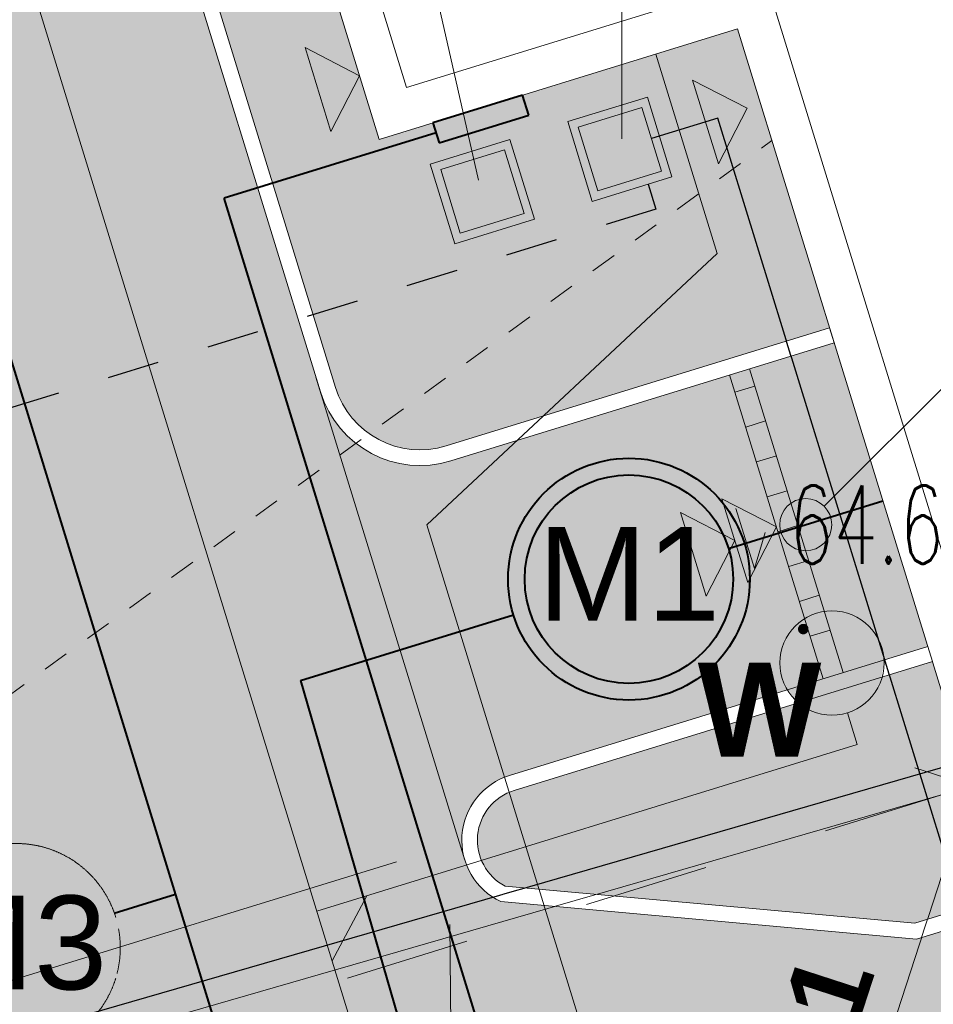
# Model space of a CAD drawing. Header units: millimetres. Extents: x 6487905018 to 6488192500, y 5882180700 to 5882375224.
# Tile 45 of 256: x 6487992590 to 6488001358, y 5882232300 to 5882241746. Entities that reach past the tile are written whole.
import ezdxf
from ezdxf.xclip import XClip

# ---------------------------------------------------------------- set-up
doc = ezdxf.new("R2010")
doc.units = ezdxf.units.MM
doc.header["$MEASUREMENT"] = 0
doc.header["$XCLIPFRAME"] = 2
for name, pattern in [('2X1', [1000, 500, -500]), ('Przerywana', [2400, 1200, -1200]), ('Przerywana KRÓTKA', [500, 250, -250]), ('Wipeout_Contour', [1000, 0, -1000])]:
    doc.linetypes.add(name, pattern=pattern)
for name, color, linetype, lineweight in [('0 DROGI_Nr_pióra__14', 254, 'Continuous', 5), ('0 DROGI_Nr_pióra__177', 21, 'Continuous', 5), ('0 krawęrznik_Nr_pióra__1', 7, 'Continuous', 0), ('0 spadki podłużne_Nr_pióra__1', 7, 'Continuous', 0), ('0 spadki podłużne_Nr_pióra__222', 7, 'Continuous', 20), ('0 wpusty_Nr_pióra__255', 92, 'Continuous', 13), ('2D - Ogólne_Nr_pióra__7', 7, 'Continuous', 5), ('IE_Nr_pióra__1', 7, 'Continuous', 0), ('IE_Nr_pióra__114', 12, 'Continuous', 30), ('KD_Nr_pióra__255', 92, 'Continuous', 13), ('KS_Nr_pióra__106', 161, 'Continuous', 20), ('KS_Nr_pióra__66', 32, 'Continuous', 40), ('LEGENDA_Nr_pióra__255', 92, 'Continuous', 13), ('LINIA ZABUDOWY_Nr_pióra__1', 7, 'Continuous', 0), ('LINIA ZABUDOWY_Nr_pióra__103', 30, 'Continuous', 30), ('linie plan_Nr_pióra__191', 255, 'Continuous', 20), ('linie plan_Nr_pióra__251', 98, 'Continuous', 20), ('Linie PT_Nr_pióra__20', 2, 'Continuous', 40), ('OPIS PLAN_Nr_pióra__1', 7, 'Continuous', 0), ('OPIS PLAN_Nr_pióra__7', 7, 'Continuous', 5), ('teren zielony_Nr_pióra__157', 93, 'Continuous', 0), ('Woda_Nr_pióra__106', 161, 'Continuous', 20), ('Woda_Nr_pióra__108', 5, 'Continuous', 13), ('Wymiarowanie_Nr_pióra__1', 7, 'Continuous', 0), ('Zamość 06.10._2_0_Nr_pióra__7', 7, 'Continuous', 5), ('Zamość 06.10._2_opis_h_Nr_pióra__7', 7, 'Continuous', 5), ('ściany nośne_Nr_pióra__1', 7, 'Continuous', 0)]:
    doc.layers.add(name, color=color, linetype=linetype, lineweight=lineweight)
for name, color, linetype in [('0 krawęrznik', 7, 'Continuous'), ('Mapa cyfrowa', 7, 'Continuous'), ('Wymiarowanie', 7, 'Continuous'), ('Zamość 06.10._2_Mapa cyfrowa', 7, 'Continuous')]:
    doc.layers.add(name, color=color, linetype=linetype)
doc.styles.add('GENERATED_STYLE_1', font='Simplex.shx')
doc.styles.add('GENERATED_STYLE_2', font='txt')
doc.styles.add('GENERATED_STYLE_6', font='txt')
doc.linetypes.add('Linia zabudowy', pattern='A,0,[6,PZT Orlen Zamość.pdf1.Shx,S=19.84127,R=0,X=0,Y=0],-2500,0', length=2500)
doc.dimstyles.new('GENERATED_STYLE__1', dxfattribs={"dimtxt": 750, "dimasz": 570, "dimexe": 0.18, "dimexo": 0, "dimgap": 0.09, "dimtad": 1, "dimlfac": 0.001, "dimzin": 0, "dimdsep": 46, "dimtxsty": 'GENERATED_STYLE_2', "dimblk": 'ARROWHEAD_11', "dimblk1": 'ARROWHEAD_11', "dimblk2": 'ARROWHEAD_11', "dimcen": 0.09, "dimclrd": 7, "dimclre": 7, "dimclrt": 7, "dimazin": 0, "dimtfac": 1, "dimtdec": 4, "dimtmove": 2, "dimatfit": 3, "dimfxl": 0, "dimtolj": 1, "dimtzin": 0, "dimarcsym": 0})
doc.dimstyles.new('GENERATED_STYLE__4', dxfattribs={"dimtxt": 1000, "dimasz": 570, "dimexe": 0.18, "dimexo": 0, "dimgap": 0.09, "dimtad": 1, "dimlfac": 0.001, "dimzin": 0, "dimdsep": 46, "dimtxsty": 'GENERATED_STYLE_2', "dimblk": 'ARROWHEAD_11', "dimblk1": 'ARROWHEAD_11', "dimblk2": 'ARROWHEAD_11', "dimcen": 0.09, "dimclrd": 7, "dimclre": 7, "dimclrt": 7, "dimazin": 0, "dimtfac": 1, "dimtdec": 4, "dimtmove": 0, "dimatfit": 3, "dimfxl": 0, "dimtolj": 1, "dimtzin": 0, "dimarcsym": 0})
doc.dimstyles.new('GENERATED_STYLE__6', dxfattribs={"dimtxt": 649.999976, "dimasz": 570, "dimexe": 0.18, "dimexo": 0, "dimgap": 0.09, "dimtad": 1, "dimlfac": 0.001, "dimzin": 0, "dimdsep": 46, "dimtxsty": 'GENERATED_STYLE_2', "dimblk": 'ARROWHEAD_11', "dimblk1": 'ARROWHEAD_11', "dimblk2": 'ARROWHEAD_11', "dimcen": 0.09, "dimclrd": 7, "dimclre": 7, "dimclrt": 7, "dimazin": 0, "dimtfac": 1, "dimtdec": 4, "dimtmove": 0, "dimatfit": 3, "dimfxl": 0, "dimtolj": 1, "dimtzin": 0, "dimarcsym": 0})

# ---------------------------------------------------------------- blocks, each defined once
blk = doc.blocks.new('Rysunek_1_2')
at = {"color": 254, "linetype": 'Wipeout_Contour', "lineweight": 0, "ltscale": 70061284114.24681}
blk.add_wipeout([(6487915525.867126, 5882181505.900702), (6488146644.289524, 5882181505.900702), (6488146644.289524, 5882373115.540435), (6488107628.768834, 5882373115.540435), (6488107628.768834, 5882320263.490532), (6488101226.436201, 5882320263.490532), (6488101226.436201, 5882373115.540435), (6487915525.867126, 5882373115.540435)], dxfattribs=at).dxf.layer = 'Zamość 06.10._2_Mapa cyfrowa'
at = {"layer": 'Zamość 06.10._2_0_Nr_pióra__7', "linetype": 'Continuous'}
blk.add_hatch(color=256, dxfattribs=at).paths.add_polyline_path([(6488000110.000001, 5882235854.723075, 1), (6488000110.000001, 5882235945.276926, 1)])
blk.add_line((6488000110.000001, 5882235900.000001), (6488000110.05, 5882235900.000001), dxfattribs=at)
blk.add_circle((6488000110.000001, 5882235900.000001), 45.276926, dxfattribs=at)
at = {"layer": 'Zamość 06.10._2_opis_h_Nr_pióra__7', "linetype": 'Continuous', "insert": (6487999974.285712, 5882237276.424997), "char_height": 750, "attachment_point": 1, "style": 'GENERATED_STYLE_1'}
blk.add_mtext('\\A1;{\\W0.660000x;\\FSimplex.shx;64.6}', dxfattribs=at)
blk = doc.blocks.new('*D19', base_point=(6488045394.921593, 5882250647.102998))
at = {"layer": 'Wymiarowanie_Nr_pióra__1', "linetype": 'Continuous'}
for points in [[(6487958699.335655, 5882239678.223432), (6487958687.917585, 5882239735.625947), (6487958655.401672, 5882239784.289449), (6487958606.73817, 5882239816.805362), (6487958549.335655, 5882239828.223432), (6487958491.933141, 5882239816.805362), (6487958443.269638, 5882239784.289449), (6487958410.753725, 5882239735.625947), (6487958399.335655, 5882239678.223432), (6487958410.753725, 5882239620.820917), (6487958443.269638, 5882239572.157414), (6487958491.933141, 5882239539.641502), (6487958549.335655, 5882239528.223432), (6487958606.73817, 5882239539.641502), (6487958655.401672, 5882239572.157414), (6487958687.917585, 5882239620.820917)], [(6487963928.514582, 5882222705.573085), (6487963917.096512, 5882222762.9756), (6487963884.580599, 5882222811.639102), (6487963835.917097, 5882222844.155015), (6487963778.514582, 5882222855.573085), (6487963721.112067, 5882222844.155015), (6487963672.448565, 5882222811.639102), (6487963639.932652, 5882222762.9756), (6487963628.514582, 5882222705.573085), (6487963639.932652, 5882222648.17057), (6487963672.448565, 5882222599.507068), (6487963721.112067, 5882222566.991156), (6487963778.514582, 5882222555.573085), (6487963835.917097, 5882222566.991156), (6487963884.580599, 5882222599.507068), (6487963917.096512, 5882222648.17057)]]:
    blk.add_hatch(color=256, dxfattribs=at).paths.add_polyline_path(points)
for p, q in [((6487958461.00459, 5882239964.92471), (6487958505.170123, 5882239821.574071)), ((6487958692.686295, 5882239722.388965), (6487959086.900552, 5882239843.844179)), ((6487958011.770759, 5882239512.602685), (6487958405.985016, 5882239634.057899)), ((6487958593.501188, 5882239534.872793), (6487963734.34905, 5882222848.923724))]:
    blk.add_line(p, q, dxfattribs=at)
for centre in [(6487958549.335655, 5882239678.223432), (6487963778.514582, 5882222705.573085)]:
    blk.add_circle(centre, 150, dxfattribs=at)
at = {"layer": 'Wymiarowanie_Nr_pióra__1', "insert": (6487960851.656145, 5882232884.710564), "char_height": 1000, "attachment_point": 7, "rotation": 287.1237735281, "style": 'GENERATED_STYLE_2'}
blk.add_mtext('\\A1;{\\fArial|b1|i0|c238|p38;17,76}', dxfattribs=at)
blk = doc.blocks.new('ARROWHEAD_11')
at = {"color": 0, "linetype": 'Continuous', "lineweight": 0}
blk.add_line((0, 0), (-1, 0), dxfattribs=at)
at = {"color": 0, "linetype": 'Continuous', "lineweight": 0, "const_width": 0.25, "flags": 128}
blk.add_lwpolyline([(-0.125, 0, 1), (0.125, 0, 1)], format="xyb", close=True, dxfattribs=at)
blk = doc.blocks.new('*D20', base_point=(6488045394.921593, 5882250647.102998))
at = {"layer": 'Wymiarowanie_Nr_pióra__1', "linetype": 'Continuous'}
for points in [[(6487963928.514582, 5882222705.573085), (6487963917.096512, 5882222762.9756), (6487963884.580599, 5882222811.639102), (6487963835.917097, 5882222844.155015), (6487963778.514582, 5882222855.573085), (6487963721.112067, 5882222844.155015), (6487963672.448565, 5882222811.639102), (6487963639.932652, 5882222762.9756), (6487963628.514582, 5882222705.573085), (6487963639.932652, 5882222648.17057), (6487963672.448565, 5882222599.507068), (6487963721.112067, 5882222566.991156), (6487963778.514582, 5882222555.573085), (6487963835.917097, 5882222566.991156), (6487963884.580599, 5882222599.507068), (6487963917.096512, 5882222648.17057)], [(6487969817.707458, 5882203590.677052), (6487969806.289389, 5882203648.079567), (6487969773.773476, 5882203696.74307), (6487969725.109974, 5882203729.258982), (6487969667.707458, 5882203740.677052), (6487969610.304944, 5882203729.258982), (6487969561.641441, 5882203696.74307), (6487969529.125529, 5882203648.079567), (6487969517.707458, 5882203590.677052), (6487969529.125529, 5882203533.274537), (6487969561.641441, 5882203484.611035), (6487969610.304944, 5882203452.095122), (6487969667.707458, 5882203440.677052), (6487969725.109974, 5882203452.095122), (6487969773.773476, 5882203484.611035), (6487969806.289389, 5882203533.274537)]]:
    blk.add_hatch(color=256, dxfattribs=at).paths.add_polyline_path(points)
for p, q in [((6487963921.865221, 5882222749.738618), (6487964316.079478, 5882222871.193832)), ((6487963240.949685, 5882222539.952338), (6487963635.163943, 5882222661.407553)), ((6487963822.680115, 5882222562.222445), (6487969623.541926, 5882203734.027691)), ((6487969811.058098, 5882203634.842585), (6487970205.272355, 5882203756.297799)), ((6487969130.142562, 5882203425.056305), (6487969524.356819, 5882203546.511519)), ((6487969711.872992, 5882203447.326413), (6487969756.038524, 5882203303.975774))]:
    blk.add_line(p, q, dxfattribs=at)
blk.add_circle((6487969667.707458, 5882203590.677052), 150, dxfattribs=at)
at = {"layer": 'Wymiarowanie_Nr_pióra__1', "insert": (6487966410.842047, 5882214840.937373), "char_height": 1000, "attachment_point": 7, "rotation": 287.1237735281, "style": 'GENERATED_STYLE_2'}
blk.add_mtext('\\A1;{\\fArial|b1|i0|c238|p38;20,00}', dxfattribs=at)
blk = doc.blocks.new('*D43', base_point=(6488045394.921593, 5882250647.102998))
at = {"layer": 'Wymiarowanie_Nr_pióra__1', "linetype": 'Continuous'}
for points in [[(6487989013.874076, 5882233243.639154), (6487989002.456005, 5882233301.041669), (6487988969.940093, 5882233349.705172), (6487988921.27659, 5882233382.221084), (6487988863.874076, 5882233393.639154), (6487988806.47156, 5882233382.221084), (6487988757.808058, 5882233349.705172), (6487988725.292146, 5882233301.041669), (6487988713.874076, 5882233243.639154), (6487988725.292146, 5882233186.236639), (6487988757.808058, 5882233137.573137), (6487988806.47156, 5882233105.057224), (6487988863.874076, 5882233093.639154), (6487988921.27659, 5882233105.057224), (6487988969.940093, 5882233137.573137), (6487989002.456005, 5882233186.236639)], [(6487994755.919525, 5882214606.348096), (6487994744.501455, 5882214663.75061), (6487994711.985542, 5882214712.414113), (6487994663.322041, 5882214744.930026), (6487994605.919525, 5882214756.348096), (6487994548.517011, 5882214744.930026), (6487994499.853508, 5882214712.414113), (6487994467.337596, 5882214663.75061), (6487994455.919525, 5882214606.348096), (6487994467.337596, 5882214548.94558), (6487994499.853508, 5882214500.282079), (6487994548.517011, 5882214467.766166), (6487994605.919525, 5882214456.348096), (6487994663.322041, 5882214467.766166), (6487994711.985542, 5882214500.282079), (6487994744.501455, 5882214548.94558)]]:
    blk.add_hatch(color=256, dxfattribs=at).paths.add_polyline_path(points)
for p, q in [((6487988908.039608, 5882233100.288515), (6487994561.753993, 5882214749.698735)), ((6487994749.270164, 5882214650.513628), (6487995143.484422, 5882214771.968843)), ((6487994068.354629, 5882214440.727348), (6487994462.568887, 5882214562.182563)), ((6487994650.085058, 5882214462.997457), (6487994694.25059, 5882214319.646817))]:
    blk.add_line(p, q, dxfattribs=at)
blk.add_circle((6487994605.919525, 5882214606.348096), 150, dxfattribs=at)
at = {"layer": 'Wymiarowanie_Nr_pióra__1', "insert": (6487991531.921993, 5882225025.321525), "char_height": 649.99997616, "attachment_point": 7, "rotation": 287.1237735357, "style": 'GENERATED_STYLE_2'}
blk.add_mtext('\\A1;{\\fArial|b1|i0|c238|p38;19,50}', dxfattribs=at)
blk = doc.blocks.new('*D86', base_point=(6488045394.921593, 5882250647.102998))
at = {"layer": 'Wymiarowanie_Nr_pióra__1', "linetype": 'Continuous'}
for points in [[(6488001867.266423, 5882234394.290968), (6488001855.848353, 5882234451.693483), (6488001823.33244, 5882234500.356985), (6488001774.668938, 5882234532.872898), (6488001717.266423, 5882234544.290968), (6488001659.863908, 5882234532.872898), (6488001611.200406, 5882234500.356985), (6488001578.684493, 5882234451.693483), (6488001567.266423, 5882234394.290968), (6488001578.684493, 5882234336.888453), (6488001611.200406, 5882234288.224951), (6488001659.863908, 5882234255.709038), (6488001717.266423, 5882234244.290968), (6488001774.668938, 5882234255.709038), (6488001823.33244, 5882234288.224951), (6488001855.848353, 5882234336.888453)], [(6487996610.365367, 5882218213.247662), (6487996598.947297, 5882218270.650176), (6487996566.431384, 5882218319.313679), (6487996517.767882, 5882218351.829591), (6487996460.365367, 5882218363.247662), (6487996402.962852, 5882218351.829591), (6487996354.29935, 5882218319.313679), (6487996321.783438, 5882218270.650176), (6487996310.365367, 5882218213.247662), (6487996321.783438, 5882218155.845146), (6487996354.29935, 5882218107.181644), (6487996402.962852, 5882218074.665731), (6487996460.365367, 5882218063.247662), (6487996517.767882, 5882218074.665731), (6487996566.431384, 5882218107.181644), (6487996598.947297, 5882218155.845146)]]:
    blk.add_hatch(color=256, dxfattribs=at).paths.add_polyline_path(points)
for p, q in [((6488001763.613879, 5882234536.9511), (6488001809.961336, 5882234679.611233)), ((6488001574.606291, 5882234440.638425), (6488001182.290928, 5882234568.093929)), ((6488002252.241919, 5882234220.488007), (6488001859.926555, 5882234347.943512)), ((6487996506.712824, 5882218355.907793), (6488001670.918966, 5882234251.630836)), ((6487996317.705235, 5882218259.595118), (6487995925.389872, 5882218387.050623)), ((6487996995.340862, 5882218039.4447), (6487996603.025499, 5882218166.900205)), ((6487996367.670454, 5882217927.927397), (6487996414.017911, 5882218070.587529))]:
    blk.add_line(p, q, dxfattribs=at)
for centre in [(6488001717.266423, 5882234394.290968), (6487996460.365367, 5882218213.247662)]:
    blk.add_circle(centre, 150, dxfattribs=at)
at = {"layer": 'Wymiarowanie_Nr_pióra__1', "insert": (6488000152.568894, 5882230063.525664), "char_height": 750, "attachment_point": 7, "rotation": 72.0020453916, "style": 'GENERATED_STYLE_2'}
blk.add_mtext('\\A1;{\\fArial|b1|i0|c238|p38;17,01}', dxfattribs=at)

msp = doc.modelspace()

# ---------------------------------------------------------------- block references
at = {"layer": 'Mapa cyfrowa', "color": 22, "linetype": 'Continuous', "lineweight": 5}
ref = msp.add_blockref('Rysunek_1_2', (0, 0), dxfattribs=at)
XClip(ref).set_block_clipping_path([(6487915525.8671264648, 5882181505.9007024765), (6488146644.2895231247, 5882181505.9007024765), (6488146644.2895231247, 5882373115.5404348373), (6488107628.7688331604, 5882373115.5404348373), (6488107628.7688331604, 5882320263.4905319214), (6488101226.4362001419, 5882320263.4905319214), (6488101226.4362001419, 5882373115.5404348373), (6487915525.8671264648, 5882373115.5404348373)])

# ---------------------------------------------------------------- next in the draw order: hatches: boundary and pattern name
at = {"layer": '0 DROGI_Nr_pióra__14', "linetype": 'Continuous', "lineweight": 0}
h = msp.add_hatch(color=37, dxfattribs=at)
h.paths.add_polyline_path([(6487992437.532484, 5882259798.095774, 0.4142080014), (6487984502.941695, 5882244796.869127), (6487984515.744564, 5882244755.31411), (6487985595.118558, 5882241251.927126), (6487986733.488013, 5882237557.055138), (6487987948.281476, 5882233614.129304), (6487989284.939201, 5882229275.661541), (6487990922.690968, 5882223959.915328), (6487991046.064541, 5882223539.945584), (6487994490.689904, 5882224602.535574), (6488015810.612408, 5882231141.015739), (6488024027.466776, 5882233663.043877), (6488028215.984377, 5882234949.10904, -0.4142135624), (6488034463.352124, 5882231636.950193), (6488035056.7149, 5882229704.458356, -0.0985433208), (6488035254.407552, 5882227762.583652, -0.0005851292), (6488035245, 5882227755.367707), (6488035253.874626, 5882227757.023503, -0.0151357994), (6488035215.726892, 5882227456.790681, -0.0064520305), (6488035169.582589, 5882227098.450854, -0.02724104), (6488034873.553026, 5882225603.104278, -0.05243909), (6488033856.470706, 5882222856.858377), (6488038192.366774, 5882224108.958976), (6488041598.311646, 5882225092.512444), (6488045025.625664, 5882226082.236798), (6488049330.926768, 5882227325.502321, -0.0010533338), (6488049276.754163, 5882227358.053255), (6488049003.333333, 5882227522.402082), (6488048706.735416, 5882227713.034375), (6488048513.526778, 5882227850.991213, -0.0863758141), (6488047058.720428, 5882229322.767839, -0.1390557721), (6488045996.554012, 5882232419.714139), (6488045404.383387, 5882243362.831361), (6488046708.007713, 5882251513.494616), (6488041058.902654, 5882256777.188385), (6488039695.032735, 5882255313.179512), (6488038719.892062, 5882256221.791023), (6488037134.350139, 5882257699.15904), (6488038497.767365, 5882259162.406616), (6488038498.220315, 5882259163.167674), (6488037764.43532, 5882259846.890046), (6488034884.166285, 5882262530.652166), (6488025484.427709, 5882262530.652166), (6488020356.156835, 5882262530.652166), (6488008247.057439, 5882262530.652166), (6488001306.151371, 5882262530.652166)])
h.paths.add_polyline_path([(6487991779.154478, 5882250177.716799), (6487995477.509634, 5882238174.560167, 0.4142135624), (6487996727.63, 5882237513.349858), (6488000406.941546, 5882238647.001718), (6488001305.029384, 5882235732.222439), (6487997291.234968, 5882234495.51132, 0.6861545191), (6487997207.40903, 5882233285.471473), (6488001197.016991, 5882232926.004941), (6488013610.659174, 5882236750.83694, 0.4142135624), (6488014271.869483, 5882238000.957305), (6488013933.2462, 5882239099.972442, 0.4142135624), (6488013308.186017, 5882239430.577596), (6488012256.95415, 5882239106.677066), (6488011373.589064, 5882241973.673077), (6488013714.969076, 5882242695.087877, 0.4142135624), (6488014376.179384, 5882243945.208241), (6488014552.831799, 5882243371.875909), (6488017993.145528, 5882244431.817385), (6488016682.77447, 5882248684.964978), (6488016504.447796, 5882249205.084447), (6488013080.576865, 5882248150.137006), (6488013067.262941, 5882248193.347867, 0.1144772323), (6488012854.385269, 5882248386.902734), (6488012397.763718, 5882249857.078206, 0.1507510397), (6488012456.42987, 5882250175.830544), (6488012032.317359, 5882251552.304325, 0.0774478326), (6488011964.863789, 5882251690.714685, -0.0776331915), (6488012032.525352, 5882251552.000667), (6488011370.042364, 5882253702.260253, -0.4142135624), (6488011039.425343, 5882253077.206347), (6488008220.196165, 5882252208.617558), (6488008588.15808, 5882251014.302161), (6488008588.044491, 5882251014.267162), (6488008219.975705, 5882252208.848834), (6488011039.188391, 5882253077.49115, 0.4142135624), (6488011369.793545, 5882253702.551332), (6488011252.011535, 5882254084.817463, 0.4142135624), (6488007501.650438, 5882256068.448393), (6487992440.364787, 5882251427.837165, 0.4142135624)], flags=0)
h.paths.add_polyline_path([(6488017144.499735, 5882251092.011863), (6488034250.93555, 5882256362.764977), (6488037077.703826, 5882247188.377744), (6488019971.268011, 5882241917.624629)], flags=0)
at = {"layer": '0 DROGI_Nr_pióra__177', "linetype": 'Continuous', "lineweight": 0}
for points in [[(6487992484.735953, 5882251284.554849, 0.4142135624), (6487991922.687016, 5882250221.963209), (6487995620.814274, 5882238218.736361, 0.4142135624), (6487996683.405913, 5882237656.687423), (6488000362.738984, 5882238790.269425), (6487999479.428333, 5882241657.282207), (6487996039.012995, 5882240597.309427), (6487993047.534257, 5882250306.926049), (6488007439.938422, 5882254741.145516), (6488008220.095484, 5882252208.944346), (6488011039.324661, 5882253077.533134, 0.1988381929), (6488011333.94517, 5882253321.550672), (6488011108.916971, 5882254040.363093, 0.4142135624), (6488007546.109712, 5882255924.880116)], [(6488001349.102544, 5882235588.771818), (6487997335.284649, 5882234352.136908, 0.6681786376), (6487997248.721552, 5882233432.321588), (6488001180.925388, 5882233077.951943), (6488013566.420608, 5882236893.853955, 0.4142135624), (6488014128.469544, 5882237956.445595), (6488013789.867128, 5882239055.467162, 0.4142135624), (6488013352.329394, 5882239286.899077), (6488012301.091377, 5882238963.018506), (6488012669.137483, 5882237768.429847), (6488001717.148648, 5882234394.183159)]]:
    msp.add_hatch(color=17, dxfattribs=at).paths.add_polyline_path(points)
at = {"layer": '0 spadki podłużne_Nr_pióra__1', "linetype": 'Continuous'}
msp.add_hatch(color=256, dxfattribs=at).paths.add_polyline_path([(6488000383.503407, 5882236901.502697), (6488000364.47329, 5882236997.173555), (6488000310.280103, 5882237078.279393), (6488000229.174266, 5882237132.472581), (6488000133.503407, 5882237151.502697), (6488000037.83255, 5882237132.472581), (6487999956.726712, 5882237078.279393), (6487999902.533525, 5882236997.173555), (6487999883.503407, 5882236901.502697), (6487999902.533525, 5882236805.83184), (6487999956.726712, 5882236724.726002), (6488000037.83255, 5882236670.532814), (6488000133.503407, 5882236651.502697), (6488000229.174266, 5882236670.532814), (6488000310.280103, 5882236724.726002), (6488000364.47329, 5882236805.83184)])
at = {"layer": 'linie plan_Nr_pióra__191', "linetype": 'Continuous'}
for points in [[(6487999294.911028, 5882240363.214218), (6487999047.435126, 5882241166.461153), (6487999570.34931, 5882240896.256199)], [(6487999577.098579, 5882236347.392318), (6487999329.622678, 5882237150.639253), (6487999852.536861, 5882236880.434299)], [(6487999177.922347, 5882236215.973804), (6487998930.446445, 5882237019.220739), (6487999453.360628, 5882236749.015785)]]:
    msp.add_hatch(color=256, dxfattribs=at).paths.add_polyline_path(points)
at = {"layer": 'teren zielony_Nr_pióra__157', "linetype": 'Continuous'}
h = msp.add_hatch(dxfattribs=at)
h.set_pattern_fill('płyty_kamienne', color=256, style=0, pattern_type=2)
h.set_pattern_definition([(45, (6488045394.9, 5882252147.1), (-477.297, 477.297), [0, -450, 0, -675]), (110, (6488046894.9, 5882252147.1), (634.2925, 230.8636), [0, -330, 0, -570])])
h.paths.add_polyline_path([(6487970570.000001, 5882201890), (6487981820.000001, 5882207829.999999), (6488033660.322669, 5882222800.215628, 0.0024865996), (6488033722.027768, 5882222923.379777, 0.0785109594), (6488035010.966384, 5882227049.608792, 0.0077837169), (6488035067.079517, 5882227477.133851, 0.1142935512), (6488034913.322001, 5882229660.430223), (6488034319.959225, 5882231592.922059, 0.3756655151), (6488028889.22517, 5882234953.850564), (6488029257.882303, 5882233753.190648), (6488030367.956341, 5882234094.033802), (6488031031.313551, 5882231933.580791), (6488029977.442001, 5882231609.994354), (6488028334.3581, 5882231105.492961), (6488027289.699591, 5882234507.785999), (6488024214.887809, 5882233563.679111), (6488025682.492259, 5882228783.915813), (6488026087.054145, 5882227466.31961), (6488020035.873811, 5882225608.332376), (6488019948.314486, 5882225893.499707), (6487991699.913399, 5882217219.957408), (6487990231.273465, 5882222003.093117), (6487983778.593015, 5882220021.827109), (6487982385.941764, 5882224557.479295), (6487981905.929735, 5882226120.805079, -0.4142135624), (6487982621.356047, 5882227470.236511), (6487983331.896261, 5882227688.404634), (6487983710.568822, 5882227804.674311), (6487986639.874351, 5882228704.10417), (6487989073.825722, 5882229451.437801), (6487988708.712132, 5882230636.508227), (6487988635.091329, 5882230875.463552), (6487988100.442679, 5882232610.803788), (6487984583.573256, 5882231527.275929), (6487982740.398364, 5882237509.775934), (6487986257.267788, 5882238593.303793), (6487985439.355133, 5882241248.050495), (6487984359.591056, 5882244752.703594, -0.4142080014), (6487992393.36423, 5882259941.445574), (6488001283.5666, 5882262680.652166), (6488034943.218541, 5882262680.652166), (6488038600.476319, 5882259272.91151), (6488039094.523249, 5882259289.716652), (6488040171.300861, 5882260446.00543), (6488040650.686511, 5882259999.584307), (6488040895.570684, 5882259771.539374), (6488042124.026921, 5882258627.556835), (6488042939.663871, 5882263727.171789), (6488041063.864624, 5882263725.851113), (6488040879.529514, 5882263725.721331), (6488039486.853117, 5882263724.740803), (6487987062.735268, 5882263687.831074), (6487986654.638729, 5882262158.70443), (6487981184.422504, 5882241630.76734), (6487977458.31007, 5882227647.882842), (6487977383.188, 5882227365.974217), (6487972140, 5882207690.000001)])
h.paths.add_polyline_path([(6487984279.458673, 5882229617.66351), (6487984297.461879, 5882229622.862395), (6487984294.974707, 5882229613.52885)], flags=0)
h.paths.add_polyline_path([(6488030712.734249, 5882229299.428973), (6488031630.178343, 5882229582.088384), (6488032354.493076, 5882227231.137907), (6488031437.048981, 5882226948.478497)], flags=0)

# ---------------------------------------------------------------- next in the draw order: linework, layer by layer
at = {"layer": '0 spadki podłużne_Nr_pióra__1', "linetype": 'Continuous'}
msp.add_circle((6488000133.503407, 5882236901.502697), 250, dxfattribs=at)
at = {"layer": '0 spadki podłużne_Nr_pióra__222', "linetype": 'Continuous'}
for p, q in [((6487996207.104477, 5882233667.220037), (6487989230.102786, 5882231517.499678)), ((6487996719.011696, 5882233065.045026), (6487996771.602239, 5882226038.210561))]:
    msp.add_line(p, q, dxfattribs=at)
at = {"layer": '0 wpusty_Nr_pióra__255', "linetype": 'Continuous'}
for p, q in [((6487999763.733453, 5882237168.649243), (6487999954.86652, 5882237227.540249)), ((6487999866.792712, 5882236834.166375), (6488000057.925779, 5882236893.057381)), ((6487999969.851973, 5882236499.683507), (6488000160.98504, 5882236558.574512)), ((6488000072.911232, 5882236165.20064), (6488000264.0443, 5882236224.091645)), ((6488000175.970492, 5882235830.717772), (6488000367.103559, 5882235889.608777))]:
    msp.add_line(p, q, dxfattribs=at)
at = {"layer": '2D - Ogólne_Nr_pióra__7', "linetype": 'Continuous'}
for p, q in [((6487999463.731802, 5882237055.562984), (6487999640.404819, 5882236482.163782)), ((6487999640.404819, 5882236482.163782), (6487999743.201379, 5882236827.754389))]:
    msp.add_line(p, q, dxfattribs=at)
at = {"layer": 'IE_Nr_pióra__1', "linetype": 'Continuous'}
for p, q in [((6487998613.533768, 5882241003.550552), (6487997849.001498, 5882240767.986529)), ((6487998849.097791, 5882240239.018283), (6487998613.533768, 5882241003.550552)), ((6487998560.636944, 5882240903.540923), (6487997949.011127, 5882240715.089705)), ((6487998749.088161, 5882240291.915108), (6487998560.636944, 5882240903.540923)), ((6487997849.001498, 5882240767.986529), (6487998084.565521, 5882240003.45426)), ((6487997949.011127, 5882240715.089705), (6487998137.462346, 5882240103.463889)), ((6487997294.715599, 5882240597.202611), (6487996530.18333, 5882240361.638588)), ((6487997530.279622, 5882239832.670341), (6487997294.715599, 5882240597.202611)), ((6487997241.818774, 5882240497.192982), (6487996630.192959, 5882240308.741764)), ((6487997430.269993, 5882239885.567166), (6487997241.818774, 5882240497.192982)), ((6487996530.18333, 5882240361.638588), (6487996765.747353, 5882239597.106318)), ((6487996630.192959, 5882240308.741764), (6487996818.644177, 5882239697.115948)), ((6487998084.565521, 5882240003.45426), (6487998849.097791, 5882240239.018283)), ((6487998137.462346, 5882240103.463889), (6487998749.088161, 5882240291.915108)), ((6487996765.747353, 5882239597.106318), (6487997530.279622, 5882239832.670341)), ((6487996818.644177, 5882239697.115948), (6487997430.269993, 5882239885.567166))]:
    msp.add_line(p, q, dxfattribs=at)
at = {"layer": 'IE_Nr_pióra__114', "linetype": 'Continuous'}
msp.add_line((6487999290.001287, 5882240802.526719), (6487998652.301022, 5882240606.041566), dxfattribs=at)
at = {"layer": 'IE_Nr_pióra__114', "linetype": '2X1'}
msp.add_line((6487998621.416548, 5882240168.866228), (6487998695.025768, 5882239929.948496), dxfattribs=at)
at = {"layer": 'KD_Nr_pióra__255', "linetype": 'Continuous'}
msp.add_line((6487995589.900527, 5882232715.634605), (6487995920.505682, 5882233340.694788), dxfattribs=at)
at = {"layer": 'KS_Nr_pióra__106', "linetype": 'Przerywana KRÓTKA'}
msp.add_circle((6487992555.007747, 5882232842.600726), 1000, dxfattribs=at)
at = {"layer": 'KS_Nr_pióra__66', "linetype": 'Continuous'}
for p, q in [((6487999392.58915, 5882236673.215744), (6488000874.417665, 5882237129.789651)), ((6487995285.490891, 5882235407.75629), (6487996499.671231, 5882231213.023705)), ((6487993495.29491, 5882233174.241943), (6487994084.659796, 5882233355.821979))]:
    msp.add_line(p, q, dxfattribs=at)
at = {"layer": 'linie plan_Nr_pióra__251', "linetype": 'Continuous', "flags": 128}
for points in [[(6487999294.911028, 5882240363.214218), (6487999047.435126, 5882241166.461153), (6487999570.34931, 5882240896.256199)], [(6487999577.098579, 5882236347.392318), (6487999329.622678, 5882237150.639253), (6487999852.536861, 5882236880.434299)], [(6487999177.922347, 5882236215.973804), (6487998930.446445, 5882237019.220739), (6487999453.360628, 5882236749.015785)]]:
    msp.add_lwpolyline(points, close=True, dxfattribs=at)
at = {"layer": 'Linie PT_Nr_pióra__20', "linetype": 'Continuous'}
for p, q in [((6487997415.919212, 5882241021.555179), (6487996555.820361, 5882240756.545638)), ((6487997474.810218, 5882240830.422112), (6487997415.919212, 5882241021.555179)), ((6487996614.711368, 5882240565.412572), (6487997474.810218, 5882240830.422112)), ((6487996555.820361, 5882240756.545638), (6487996614.711368, 5882240565.412572))]:
    msp.add_line(p, q, dxfattribs=at)
at = {"layer": 'OPIS PLAN_Nr_pióra__1', "linetype": 'Continuous'}
for p, q in [((6487998368.953018, 5882242684.9029), (6487998368.992529, 5882240603.873433)), ((6487996559.372828, 5882242123.895382), (6487996993.711049, 5882240205.737336))]:
    msp.add_line(p, q, dxfattribs=at)
at = {"layer": 'Woda_Nr_pióra__108', "linetype": 'Continuous'}
msp.add_line((6487998694.63259, 5882241415.546223), (6487999283.542647, 5882239504.215549), dxfattribs=at)
at = {"layer": 'ściany nośne_Nr_pióra__1', "linetype": 'Continuous', "flags": 128}
for points in [[(6487993047.349907, 5882250306.86925), (6487996039.012995, 5882240597.309427)], [(6487996303.497118, 5882241097.357573), (6487993547.398052, 5882250042.385127)], [(6487999743.892331, 5882242157.395675), (6487996303.497118, 5882241097.357573)], [(6488001981.750546, 5882234894.339114), (6487999743.892331, 5882242157.395675)], [(6487996039.012995, 5882240597.309427), (6487999479.408208, 5882241657.347528)], [(6487999479.408208, 5882241657.347528), (6488001717.266423, 5882234394.290968)]]:
    msp.add_lwpolyline(points, dxfattribs=at)

# ---------------------------------------------------------------- next in the draw order: texts
at = {"layer": 'OPIS PLAN_Nr_pióra__1', "linetype": 'Continuous', "char_height": 900, "attachment_point": 5, "rotation": 0.0010878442, "style": 'GENERATED_STYLE_6'}
for s, insert in [('\\A1;{\\fArial|b0|i0|c238|p38;M1}', (6487998436.922837, 5882236430.190087)), ('\\A1;{\\fArial|b0|i0|c238|p38;M3}', (6487992555.006917, 5882232886.315812))]:
    msp.add_mtext(s, dxfattribs=dict(at, insert=insert))

# ---------------------------------------------------------------- next in the draw order: dimensions: what is measured, and where the dimension line sits
at = {"layer": 'Wymiarowanie', "linetype": 'Continuous'}
dim = msp.add_linear_dim(base=(6487994605.919525, 5882214606.348096), p1=(6487984834.842192, 5882232002.316897), p2=(6487993573.601795, 5882214288.29676), angle=287.1237735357, dimstyle='GENERATED_STYLE__6', dxfattribs=at)
dim.commit()
dim.dimension.update_dxf_attribs({"geometry": '*D43', "text_midpoint": (6487992169.727073, 5882224058.96235), "dimtype": 160, "text_rotation": 287.1237735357})

# ---------------------------------------------------------------- next in the draw order: wipeouts: each hides what was drawn before it
at = {"color": 254, "linetype": 'Wipeout_Contour', "lineweight": 0, "ltscale": 35030240435.11797}
msp.add_wipeout([(6487995620.859434, 5882238218.728421), (6487991922.504279, 5882250221.885054), (6487991779.154478, 5882250177.716799), (6487995477.509634, 5882238174.560167)], dxfattribs=at).dxf.layer = '0 krawęrznik'
at = {"color": 254, "linetype": 'Wipeout_Contour', "lineweight": 0, "ltscale": 35030238548.4603}
msp.add_wipeout([(6488000362.773293, 5882238790.351518), (6487996683.461745, 5882237656.699659), (6487996727.63, 5882237513.349858), (6488000406.941547, 5882238647.001718)], dxfattribs=at).dxf.layer = '0 krawęrznik'
at = {"color": 254, "linetype": 'Wipeout_Contour', "lineweight": 0, "ltscale": 35030256051.6778}
msp.add_wipeout([(6488013566.49092, 5882236894.18674), (6488001181.068151, 5882233078.049572), (6488001197.016991, 5882232926.004941), (6488013610.659174, 5882236750.83694)], dxfattribs=at).dxf.layer = '0 krawęrznik'

# ---------------------------------------------------------------- next in the draw order: hatches: boundary and pattern name
at = {"layer": 'linie plan_Nr_pióra__191', "linetype": 'Continuous'}
msp.add_hatch(color=256, dxfattribs=at).paths.add_polyline_path([(6487995575.391533, 5882240675.023334), (6487995327.915631, 5882241478.270268), (6487995850.829815, 5882241208.065315)])

# ---------------------------------------------------------------- next in the draw order: linework, layer by layer
at = {"layer": '0 krawęrznik_Nr_pióra__1', "linetype": 'Continuous'}
msp.add_line((6487996861.448268, 5882233682.933084), (6487995433.34138, 5882238317.909967), dxfattribs=at)
at = {"layer": '0 krawęrznik_Nr_pióra__1', "linetype": 'Continuous', "flags": 128}
for points in [[(6487995620.859434, 5882238218.728421), (6487991922.504279, 5882250221.885054)], [(6487991779.154478, 5882250177.716799), (6487995477.509634, 5882238174.560167)], [(6488000362.773293, 5882238790.351518), (6487996683.461745, 5882237656.699659)], [(6488000406.941547, 5882238647.001718), (6488000362.773293, 5882238790.351518)], [(6487996727.63, 5882237513.349858), (6488000406.941547, 5882238647.001718)], [(6488013566.49092, 5882236894.18674), (6488001181.068151, 5882233078.049572)], [(6488001197.016991, 5882232926.004941), (6488013610.659174, 5882236750.83694)]]:
    msp.add_lwpolyline(points, dxfattribs=at)
at = {"layer": '0 krawęrznik_Nr_pióra__1', "linetype": 'Continuous'}
for radius in [1000, 850]:
    msp.add_arc((6487996433.174972, 5882238469.015196), radius, 197.1248613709, 287.1248613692, dxfattribs=at)
at = {"layer": '0 spadki podłużne_Nr_pióra__222', "linetype": 'Continuous'}
msp.add_line((6488000310.280103, 5882237078.279393), (6488002400.041534, 5882239168.040824), dxfattribs=at)
at = {"layer": '0 wpusty_Nr_pióra__255', "linetype": 'Continuous'}
for p, q in [((6487999454.555673, 5882238172.097847), (6487999645.68874, 5882238230.988853)), ((6487999557.614932, 5882237837.614979), (6487999748.748, 5882237896.505984)), ((6487999660.674192, 5882237503.132111), (6487999851.80726, 5882237562.023117))]:
    msp.add_line(p, q, dxfattribs=at)
at = {"layer": 'IE_Nr_pióra__114', "linetype": '2X1'}
msp.add_line((6487998695.025768, 5882239929.948496), (6487986619.236731, 5882236209.465226), dxfattribs=at)
at = {"layer": 'linie plan_Nr_pióra__251', "linetype": 'Continuous', "flags": 128}
msp.add_lwpolyline([(6487995575.391533, 5882240675.023334), (6487995327.915631, 5882241478.270268), (6487995850.829815, 5882241208.065315)], close=True, dxfattribs=at)
at = {"layer": 'Linie PT_Nr_pióra__20', "linetype": 'Continuous'}
msp.add_line((6487996585.265864, 5882240660.979105), (6487994550.685539, 5882240034.093957), dxfattribs=at)
at = {"layer": 'Woda_Nr_pióra__108', "linetype": 'Continuous'}
msp.add_line((6487996497.670659, 5882236901.250177), (6487999283.542647, 5882239504.215549), dxfattribs=at)

# ---------------------------------------------------------------- next in the draw order: wipeouts: each hides what was drawn before it
at = {"color": 254, "linetype": 'Wipeout_Contour', "lineweight": 0, "ltscale": 35030232490.40047}
msp.add_wipeout([(6488001305.029384, 5882235732.222439), (6487997291.234968, 5882234495.51132), (6487997335.403222, 5882234352.16152), (6488001349.197638, 5882235588.872639)], dxfattribs=at).dxf.layer = '0 krawęrznik'

# ---------------------------------------------------------------- next in the draw order: hatches: boundary and pattern name
at = {"layer": 'LEGENDA_Nr_pióra__255', "linetype": 'Continuous'}
msp.add_hatch(color=256, dxfattribs=at).paths.add_polyline_path([(6488000885.704344, 5882235574.531379), (6488000847.644111, 5882235765.873096), (6488000739.257735, 5882235928.084769), (6488000577.046061, 5882236036.471146), (6488000385.704344, 5882236074.531379), (6488000194.362628, 5882236036.471146), (6488000032.150953, 5882235928.084769), (6487999923.764578, 5882235765.873096), (6487999885.704344, 5882235574.531379), (6487999923.764578, 5882235383.189663), (6488000032.150953, 5882235220.977988), (6488000194.362628, 5882235112.591613), (6488000385.704344, 5882235074.531379), (6488000577.046061, 5882235112.591613), (6488000739.257735, 5882235220.977988), (6488000847.644111, 5882235383.189663)])

# ---------------------------------------------------------------- next in the draw order: linework, layer by layer
at = {"layer": '0 krawęrznik_Nr_pióra__1', "linetype": 'Continuous', "flags": 128}
for points in [[(6488001305.029384, 5882235732.222439), (6487997291.234968, 5882234495.51132)], [(6488001349.197638, 5882235588.872639), (6488001305.029384, 5882235732.222439)], [(6487997335.403222, 5882234352.16152), (6488001349.197638, 5882235588.872639)]]:
    msp.add_lwpolyline(points, dxfattribs=at)
at = {"layer": '0 krawęrznik_Nr_pióra__1', "linetype": 'Continuous'}
for radius, end in [(650, 244.9494303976), (500, 242.1248613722)]:
    msp.add_arc((6487997482.630736, 5882233874.328851), radius, 107.1248613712, end, dxfattribs=at)
at = {"layer": '0 wpusty_Nr_pióra__255', "linetype": 'Continuous'}
for p, q in [((6487999403.492943, 5882238337.823937), (6488000301.58078, 5882235423.044661)), ((6487999594.62601, 5882238396.714943), (6488000492.713847, 5882235481.935666))]:
    msp.add_line(p, q, dxfattribs=at)
at = {"layer": 'KS_Nr_pióra__66', "linetype": 'Continuous'}
msp.add_line((6487995285.490891, 5882235407.75629), (6487997328.352022, 5882236037.192883), dxfattribs=at)
for radius in [1160, 1000]:
    msp.add_circle((6487998436.923814, 5882236378.760715), radius, dxfattribs=at)
at = {"layer": 'LEGENDA_Nr_pióra__255', "linetype": 'Continuous'}
msp.add_line((6488000532.931858, 5882235096.69871), (6488000627.157468, 5882234790.885803), dxfattribs=at)
msp.add_circle((6488000385.704344, 5882235574.531379), 500, dxfattribs=at)
at = {"layer": 'LINIA ZABUDOWY_Nr_pióra__1', "linetype": 'Continuous'}
msp.add_line((6487999403.492943, 5882238337.823937), (6488000301.58078, 5882235423.04466), dxfattribs=at)
at = {"layer": 'Woda_Nr_pióra__106', "linetype": 'Przerywana KRÓTKA'}
msp.add_line((6487992025.864306, 5882234925.611039), (6487999809.463174, 5882240586.141196), dxfattribs=at)

# ---------------------------------------------------------------- next in the draw order: texts
at = {"layer": 'OPIS PLAN_Nr_pióra__7', "linetype": 'Continuous', "insert": (6487999097.004234, 5882235126.376618), "char_height": 900, "attachment_point": 4, "style": 'GENERATED_STYLE_2'}
msp.add_mtext('\\A1;{\\fArial|b1|i0|c238|p38;W}', dxfattribs=at)

# ---------------------------------------------------------------- next in the draw order: wipeouts: each hides what was drawn before it
at = {"color": 254, "linetype": 'Wipeout_Contour', "lineweight": 0, "ltscale": 35030227157.70906}
msp.add_wipeout([(6487997207.40903, 5882233285.471473), (6488001197.016991, 5882232926.004941), (6488001181.068151, 5882233078.049572), (6487997248.85759, 5882233432.344558)], dxfattribs=at).dxf.layer = '0 krawęrznik'

# ---------------------------------------------------------------- next in the draw order: linework, layer by layer
at = {"layer": '0 krawęrznik_Nr_pióra__1', "linetype": 'Continuous', "flags": 128}
for points in [[(6488001181.068151, 5882233078.049572), (6487997248.85759, 5882233432.344558)], [(6487997207.40903, 5882233285.471473), (6488001197.016991, 5882232926.004941)]]:
    msp.add_lwpolyline(points, dxfattribs=at)
at = {"layer": 'IE_Nr_pióra__114', "linetype": 'Continuous'}
msp.add_line((6488005959.514869, 5882219156.358948), (6487999290.001287, 5882240802.526719), dxfattribs=at)
at = {"layer": 'KD_Nr_pióra__255', "linetype": 'Continuous'}
for p, q in [((6487989252.881273, 5882253282.679002), (6487997825.811726, 5882225458.897164)), ((6488000627.157468, 5882234790.885803), (6487995442.673014, 5882233193.467274))]:
    msp.add_line(p, q, dxfattribs=at)
at = {"layer": 'KS_Nr_pióra__66', "linetype": 'Continuous'}
msp.add_line((6487990979.640528, 5882243433.283729), (6487998905.227157, 5882217710.481648), dxfattribs=at)
at = {"layer": 'LINIA ZABUDOWY_Nr_pióra__1', "linetype": 'Continuous'}
msp.add_line((6487967680.748654, 5882224564.147346), (6488054033.260641, 5882249500.638053), dxfattribs=at)
at = {"layer": 'LINIA ZABUDOWY_Nr_pióra__103', "linetype": 'Linia zabudowy'}
msp.add_line((6487967609.139334, 5882224803.683537), (6488053920.936393, 5882249728.416771), dxfattribs=at)
at = {"layer": 'Linie PT_Nr_pióra__20', "linetype": 'Continuous'}
msp.add_line((6488001711.031902, 5882216793.341081), (6487994550.685539, 5882240034.093957), dxfattribs=at)
at = {"layer": 'Woda_Nr_pióra__108', "linetype": 'Continuous'}
msp.add_line((6488002165.929955, 5882218504.692441), (6487996497.670659, 5882236901.250177), dxfattribs=at)
at = {"layer": 'Wymiarowanie_Nr_pióra__1', "linetype": 'Przerywana'}
msp.add_line((6487963624.008381, 5882222657.970586), (6488001717.266423, 5882234394.290968), dxfattribs=at)

# ---------------------------------------------------------------- next in the draw order: dimensions: what is measured, and where the dimension line sits
at = {"layer": 'Wymiarowanie', "linetype": 'Continuous'}
for base, p1, p2, angle, dimstyle, picture, middle, turn in [((6487963778.514582, 5882222705.573085), (6487993047.349907, 5882250306.86925), (6488001717.266423, 5882234394.290968), 287.1237735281, 'GENERATED_STYLE__4', '*D19', (6487961832.894765, 5882231398.004086), 287.1237735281), ((6488001717.266423, 5882234394.290968), (6487996460.365367, 5882218213.247662), (6488001717.266423, 5882234394.290968), 72.0020453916, 'GENERATED_STYLE__1', '*D86', (6488000192.123272, 5882231398.935143), 72.0020453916), ((6487969667.707458, 5882203590.677052), (6488001717.266423, 5882234394.290968), (6488007456.502877, 5882215233.194198), 287.1237735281, 'GENERATED_STYLE__4', '*D20', (6487967392.080667, 5882213354.230895), 287.1237735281)]:
    dim = msp.add_linear_dim(base=base, p1=p1, p2=p2, angle=angle, dimstyle=dimstyle, dxfattribs=at)
    dim.commit()
    dim.dimension.update_dxf_attribs({"geometry": picture, "text_midpoint": middle, "dimtype": 160, "text_rotation": turn})

doc.saveas('drawing.dxf')
